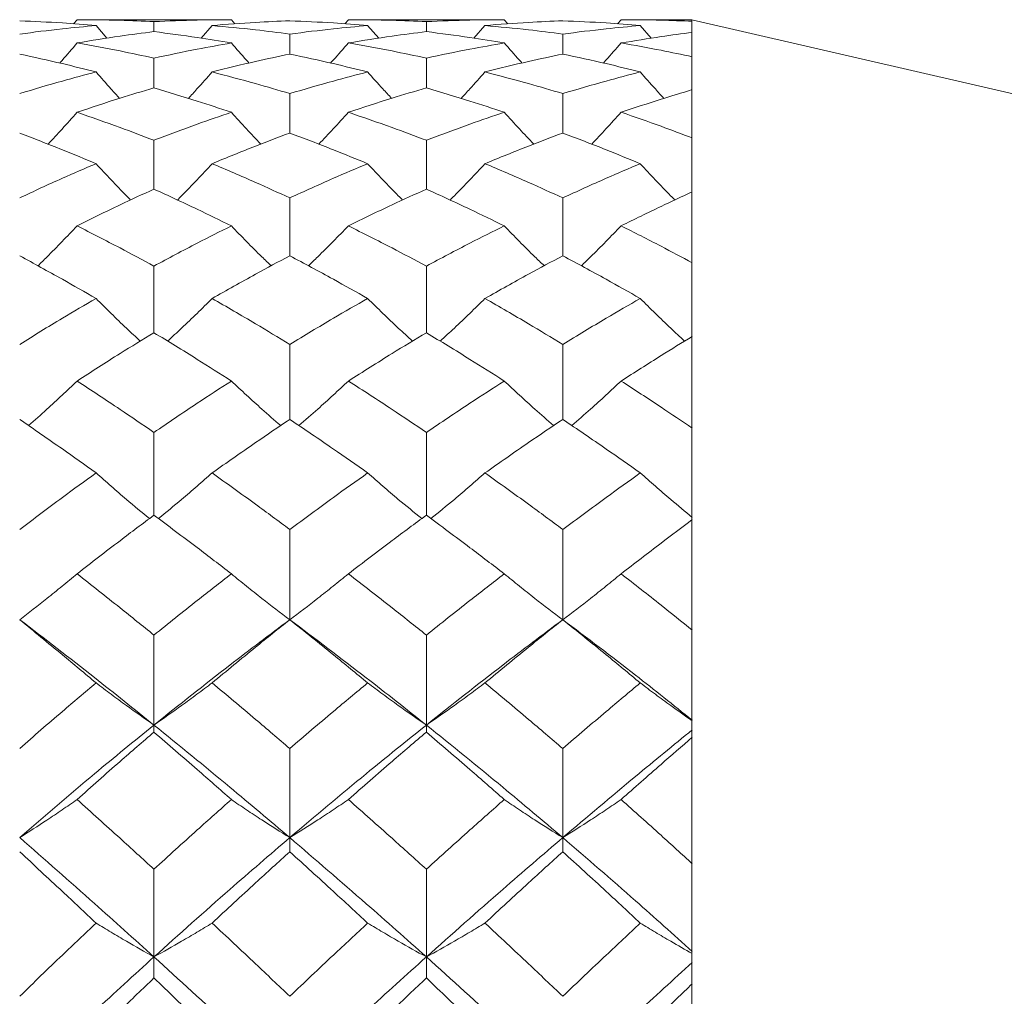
# Model space of a CAD drawing. Header units: inches. Extents: x 1.4 to 30, y 0.7 to 21.5.
# Tile 88 of 93: x 22.645 to 22.873, y 11.324 to 11.55. Entities that reach past the tile are written whole.
import ezdxf

# ---------------------------------------------------------------- set-up
doc = ezdxf.new("R2010")
doc.units = ezdxf.units.IN
doc.header["$MEASUREMENT"] = 0

msp = doc.modelspace()

# ---------------------------------------------------------------- linework, layer by layer
at = {"color": 7, "linetype": 'Continuous', "lineweight": 15}
for p, q in [((22.65832, 11.5497), (22.65751, 11.54875)), ((22.69398, 11.5497), (22.65832, 11.5497)), ((22.69398, 11.5497), (22.69481, 11.54873)), ((22.72104, 11.5497), (22.72021, 11.54875)), ((22.75707, 11.5497), (22.72104, 11.5497)), ((22.75707, 11.5497), (22.75791, 11.54873)), ((22.78408, 11.5497), (22.78326, 11.54875)), ((22.80041, 11.5497), (22.78408, 11.5497)), ((23.64505, 11.3547), (22.80041, 11.5497)), ((22.80041, 11.5497), (22.80041, 11.54933)), ((22.66271, 11.54835), (22.66523, 11.54541)), ((22.67609, 11.54695), (22.67609, 11.54926)), ((22.68954, 11.54835), (22.68701, 11.54543)), ((22.72549, 11.54835), (22.72806, 11.54541)), ((22.73906, 11.54695), (22.73906, 11.54926)), ((22.75261, 11.54835), (22.75007, 11.54543)), ((22.78851, 11.54835), (22.79104, 11.54542)), ((22.80041, 11.54711), (22.80041, 11.54933)), ((22.70749, 11.54176), (22.70749, 11.54638)), ((22.7706, 11.54176), (22.7706, 11.54638)), ((22.80041, 11.54712), (22.80041, 11.54677)), ((22.80041, 11.54677), (22.80041, 11.54112)), ((22.67609, 11.53393), (22.67609, 11.54081)), ((22.73906, 11.53393), (22.73906, 11.54081)), ((22.80041, 11.53431), (22.80041, 11.54112)), ((22.80041, 11.53434), (22.80041, 11.53351)), ((22.70749, 11.52349), (22.70749, 11.53261)), ((22.7706, 11.52349), (22.7706, 11.53261)), ((22.80041, 11.53351), (22.80041, 11.52235)), ((22.67609, 11.51052), (22.67609, 11.52181)), ((22.73906, 11.51052), (22.73906, 11.52181)), ((22.80041, 11.51112), (22.80041, 11.52235)), ((22.80041, 11.51117), (22.80041, 11.50987)), ((22.80041, 11.50987), (22.80041, 11.49349)), ((22.70749, 11.4951), (22.70749, 11.50849)), ((22.7706, 11.4951), (22.7706, 11.50849)), ((22.80041, 11.47811), (22.80041, 11.49349)), ((22.67609, 11.47731), (22.67609, 11.49273)), ((22.73906, 11.47731), (22.73906, 11.49273)), ((22.80041, 11.47817), (22.80041, 11.47645)), ((22.70749, 11.45727), (22.70749, 11.47461)), ((22.7706, 11.45727), (22.7706, 11.47461)), ((22.80041, 11.47645), (22.80041, 11.45523)), ((22.67609, 11.43511), (22.67609, 11.45427)), ((22.73906, 11.43511), (22.73906, 11.45427)), ((22.80041, 11.43609), (22.80041, 11.45523)), ((22.80041, 11.43616), (22.80041, 11.43405)), ((22.80041, 11.43405), (22.80041, 11.40853)), ((22.70749, 11.41095), (22.70749, 11.43181)), ((22.7706, 11.41095), (22.7706, 11.43181)), ((22.67609, 11.38659), (22.67609, 11.40739)), ((22.73906, 11.38659), (22.73906, 11.40739)), ((22.80041, 11.38609), (22.80041, 11.40853)), ((22.67609, 11.38659), (22.67609, 11.38496)), ((22.73906, 11.38659), (22.73906, 11.38496)), ((22.80041, 11.38618), (22.80041, 11.38373)), ((22.80041, 11.38373), (22.80041, 11.35453)), ((22.70749, 11.36054), (22.70749, 11.38114)), ((22.7706, 11.36054), (22.7706, 11.38114)), ((22.70749, 11.36054), (22.70749, 11.35728)), ((22.7706, 11.36054), (22.7706, 11.35728)), ((22.80041, 11.32935), (22.80041, 11.35453)), ((22.67609, 11.33296), (22.67609, 11.35324)), ((22.73906, 11.33296), (22.73906, 11.35324)), ((22.67609, 11.33296), (22.67609, 11.32809)), ((22.73906, 11.33296), (22.73906, 11.32809)), ((22.80041, 11.32944), (22.80041, 11.32672)), ((22.80041, 11.32672), (22.80041, 11.29456))]:
    msp.add_line(p, q, dxfattribs=at)
at = {"color": 7, "linetype": 'Continuous', "lineweight": 15, "flags": 128}
for points in [[(22.70749, 11.41095), (22.70749, 11.41095)], [(22.7706, 11.41095), (22.7706, 11.41095)]]:
    msp.add_lwpolyline(points, dxfattribs=at)
at = {"color": 7, "linetype": 'Continuous', "lineweight": 15}
for points, knots in [([(22.65832, 11.5497), (22.66163, 11.54968), (22.66754, 11.54964), (22.67347, 11.54938), (22.67609, 11.54926)], [0, 0, 0, 0, 0.5591145, 1, 1, 1, 1]), ([(22.67609, 11.54926), (22.67942, 11.5494), (22.68538, 11.54965), (22.69135, 11.54969), (22.69398, 11.5497)], [0, 0, 0, 0, 0.5593508, 1, 1, 1, 1]), ([(22.72104, 11.5497), (22.7244, 11.54968), (22.73041, 11.54964), (22.73641, 11.54938), (22.73906, 11.54926)], [0, 0, 0, 0, 0.559944, 1, 1, 1, 1]), ([(22.73906, 11.54926), (22.74242, 11.5494), (22.74843, 11.54965), (22.75443, 11.54969), (22.75707, 11.5497)], [0, 0, 0, 0, 0.560181, 1, 1, 1, 1]), ([(22.78408, 11.5497), (22.78716, 11.54968), (22.79265, 11.54965), (22.79813, 11.54942), (22.80053, 11.54933)], [0, 0, 0, 0, 0.560705, 1, 1, 1, 1]), ([(22.64505, 11.54945), (22.64833, 11.5493), (22.65421, 11.54904), (22.66011, 11.54856), (22.66271, 11.54835)], [0, 0, 0, 0, 0.558937, 1, 1, 1, 1]), ([(22.64505, 11.54638), (22.64833, 11.5468), (22.65421, 11.54757), (22.66011, 11.54811), (22.66271, 11.54835)], [0, 0, 0, 0, 0.558937, 1, 1, 1, 1]), ([(22.68954, 11.54835), (22.69288, 11.54862), (22.69886, 11.54909), (22.70485, 11.54934), (22.70749, 11.54945)], [0, 0, 0, 0, 0.559529, 1, 1, 1, 1]), ([(22.68954, 11.54835), (22.69288, 11.54804), (22.69886, 11.54749), (22.70485, 11.54672), (22.70749, 11.54638)], [0, 0, 0, 0, 0.559529, 1, 1, 1, 1]), ([(22.70749, 11.54945), (22.71085, 11.5493), (22.71685, 11.54904), (22.72285, 11.54856), (22.72549, 11.54835)], [0, 0, 0, 0, 0.559766, 1, 1, 1, 1]), ([(22.70749, 11.54638), (22.71085, 11.5468), (22.71685, 11.54757), (22.72285, 11.54811), (22.72549, 11.54835)], [0, 0, 0, 0, 0.559766, 1, 1, 1, 1]), ([(22.75261, 11.54835), (22.75597, 11.54862), (22.76197, 11.54909), (22.76796, 11.54934), (22.7706, 11.54945)], [0, 0, 0, 0, 0.56036, 1, 1, 1, 1]), ([(22.75261, 11.54835), (22.75597, 11.54804), (22.76197, 11.54749), (22.76796, 11.54672), (22.7706, 11.54638)], [0, 0, 0, 0, 0.56036, 1, 1, 1, 1]), ([(22.7706, 11.54945), (22.77395, 11.5493), (22.77992, 11.54904), (22.78589, 11.54856), (22.78851, 11.54835)], [0, 0, 0, 0, 0.560596, 1, 1, 1, 1]), ([(22.7706, 11.54638), (22.77395, 11.5468), (22.77992, 11.54757), (22.78589, 11.54811), (22.78851, 11.54835)], [0, 0, 0, 0, 0.560596, 1, 1, 1, 1]), ([(22.65832, 11.54431), (22.66163, 11.54486), (22.66754, 11.54585), (22.67347, 11.54661), (22.67609, 11.54695)], [0, 0, 0, 0, 0.559115, 1, 1, 1, 1]), ([(22.67609, 11.54695), (22.67942, 11.54651), (22.68538, 11.54574), (22.69135, 11.54475), (22.69398, 11.54431)], [0, 0, 0, 0, 0.559351, 1, 1, 1, 1]), ([(22.72104, 11.54431), (22.7244, 11.54486), (22.73041, 11.54585), (22.73641, 11.54661), (22.73906, 11.54695)], [0, 0, 0, 0, 0.559944, 1, 1, 1, 1]), ([(22.73906, 11.54695), (22.74242, 11.54651), (22.74843, 11.54574), (22.75443, 11.54475), (22.75707, 11.54431)], [0, 0, 0, 0, 0.5601813, 1, 1, 1, 1]), ([(22.78408, 11.54431), (22.78716, 11.54482), (22.79265, 11.54573), (22.79813, 11.54645), (22.80053, 11.54677)], [0, 0, 0, 0, 0.560705, 1, 1, 1, 1]), ([(22.65832, 11.54431), (22.65717, 11.54297), (22.65584, 11.54141), (22.65448, 11.53989), (22.6543, 11.53968)], [0, 0, 0, 0, 0.866011, 1, 1, 1, 1]), ([(22.65832, 11.54431), (22.66163, 11.54372), (22.66754, 11.54265), (22.67347, 11.54138), (22.67609, 11.54081)], [0, 0, 0, 0, 0.559115, 1, 1, 1, 1]), ([(22.67609, 11.54081), (22.67942, 11.54152), (22.68538, 11.5428), (22.69135, 11.54385), (22.69398, 11.54431)], [0, 0, 0, 0, 0.559351, 1, 1, 1, 1]), ([(22.69398, 11.54431), (22.69514, 11.54298), (22.69649, 11.54142), (22.69787, 11.53989), (22.69806, 11.53967)], [0, 0, 0, 0, 0.858984, 1, 1, 1, 1]), ([(22.72104, 11.54431), (22.71987, 11.54298), (22.71852, 11.54142), (22.71713, 11.5399), (22.71694, 11.53968)], [0, 0, 0, 0, 0.85908, 1, 1, 1, 1]), ([(22.72104, 11.54431), (22.7244, 11.54372), (22.73041, 11.54266), (22.73641, 11.54138), (22.73906, 11.54081)], [0, 0, 0, 0, 0.559944, 1, 1, 1, 1]), ([(22.73906, 11.54081), (22.74242, 11.54153), (22.74843, 11.5428), (22.75443, 11.54385), (22.75707, 11.54431)], [0, 0, 0, 0, 0.560181, 1, 1, 1, 1]), ([(22.75707, 11.54431), (22.75823, 11.54298), (22.75959, 11.54142), (22.76097, 11.53989), (22.76117, 11.53967)], [0, 0, 0, 0, 0.858066, 1, 1, 1, 1]), ([(22.78408, 11.54431), (22.78292, 11.54297), (22.78158, 11.54142), (22.7802, 11.53989), (22.78001, 11.53968)], [0, 0, 0, 0, 0.861338, 1, 1, 1, 1]), ([(22.78408, 11.54431), (22.78716, 11.54377), (22.79265, 11.54279), (22.79813, 11.54163), (22.80053, 11.54112)], [0, 0, 0, 0, 0.560705, 1, 1, 1, 1]), ([(22.64505, 11.54176), (22.64833, 11.54104), (22.65421, 11.53976), (22.66011, 11.53827), (22.66271, 11.53761)], [0, 0, 0, 0, 0.558937, 1, 1, 1, 1]), ([(22.68954, 11.53761), (22.69288, 11.53844), (22.69886, 11.53993), (22.70485, 11.5412), (22.70749, 11.54176)], [0, 0, 0, 0, 0.559529, 1, 1, 1, 1]), ([(22.70749, 11.54176), (22.71085, 11.54104), (22.71685, 11.53976), (22.72285, 11.53827), (22.72549, 11.53761)], [0, 0, 0, 0, 0.559766, 1, 1, 1, 1]), ([(22.75261, 11.53761), (22.75597, 11.53844), (22.76197, 11.53993), (22.76796, 11.5412), (22.7706, 11.54176)], [0, 0, 0, 0, 0.56036, 1, 1, 1, 1]), ([(22.7706, 11.54176), (22.77395, 11.54104), (22.77992, 11.53976), (22.78589, 11.53827), (22.78851, 11.53761)], [0, 0, 0, 0, 0.560596, 1, 1, 1, 1]), ([(22.64505, 11.53261), (22.64833, 11.5336), (22.65421, 11.53537), (22.66011, 11.53693), (22.66271, 11.53761)], [0, 0, 0, 0, 0.558937, 1, 1, 1, 1]), ([(22.66271, 11.53761), (22.66386, 11.53629), (22.66565, 11.53424), (22.66749, 11.53223), (22.66814, 11.53151)], [0, 0, 0, 0, 0.644484, 1, 1, 1, 1]), ([(22.68954, 11.53761), (22.68838, 11.5363), (22.68657, 11.53424), (22.68471, 11.53222), (22.68405, 11.5315)], [0, 0, 0, 0, 0.6407513, 1, 1, 1, 1]), ([(22.68954, 11.53761), (22.69288, 11.53674), (22.69886, 11.53517), (22.70485, 11.53339), (22.70749, 11.53261)], [0, 0, 0, 0, 0.559529, 1, 1, 1, 1]), ([(22.70749, 11.53261), (22.71085, 11.5336), (22.71685, 11.53537), (22.72285, 11.53693), (22.72549, 11.53761)], [0, 0, 0, 0, 0.559766, 1, 1, 1, 1]), ([(22.72549, 11.53761), (22.72666, 11.5363), (22.72848, 11.53425), (22.73034, 11.53224), (22.73101, 11.53151)], [0, 0, 0, 0, 0.6403712, 1, 1, 1, 1]), ([(22.75261, 11.53761), (22.75145, 11.5363), (22.74963, 11.53424), (22.74776, 11.53222), (22.74709, 11.5315)], [0, 0, 0, 0, 0.63888, 1, 1, 1, 1]), ([(22.75261, 11.53761), (22.75597, 11.53673), (22.76197, 11.53517), (22.76796, 11.53339), (22.7706, 11.53261)], [0, 0, 0, 0, 0.56036, 1, 1, 1, 1]), ([(22.7706, 11.53261), (22.77395, 11.5336), (22.77992, 11.53537), (22.78589, 11.53693), (22.78851, 11.53761)], [0, 0, 0, 0, 0.5605962, 1, 1, 1, 1]), ([(22.78851, 11.53761), (22.78966, 11.53629), (22.79147, 11.53424), (22.79331, 11.53223), (22.79397, 11.53151)], [0, 0, 0, 0, 0.642813, 1, 1, 1, 1]), ([(22.65832, 11.52829), (22.66163, 11.5294), (22.66754, 11.53138), (22.67347, 11.53315), (22.67609, 11.53393)], [0, 0, 0, 0, 0.559115, 1, 1, 1, 1]), ([(22.67609, 11.53393), (22.67942, 11.53293), (22.68538, 11.53115), (22.69135, 11.52916), (22.69398, 11.52829)], [0, 0, 0, 0, 0.559351, 1, 1, 1, 1]), ([(22.72104, 11.52829), (22.7244, 11.5294), (22.73041, 11.53138), (22.73641, 11.53315), (22.73906, 11.53393)], [0, 0, 0, 0, 0.5599442, 1, 1, 1, 1]), ([(22.73906, 11.53393), (22.74242, 11.53293), (22.74843, 11.53115), (22.75443, 11.52916), (22.75707, 11.52829)], [0, 0, 0, 0, 0.560181, 1, 1, 1, 1]), ([(22.78408, 11.52829), (22.78716, 11.52931), (22.79265, 11.53114), (22.79813, 11.53279), (22.80053, 11.53352)], [0, 0, 0, 0, 0.560705, 1, 1, 1, 1]), ([(22.65832, 11.52829), (22.65717, 11.52699), (22.65496, 11.52452), (22.6527, 11.52208), (22.65162, 11.52092)], [0, 0, 0, 0, 0.521989, 1, 1, 1, 1]), ([(22.65832, 11.52829), (22.66163, 11.52713), (22.66754, 11.52507), (22.67347, 11.52281), (22.67609, 11.52181)], [0, 0, 0, 0, 0.559115, 1, 1, 1, 1]), ([(22.67609, 11.52181), (22.67942, 11.52308), (22.68538, 11.52534), (22.69135, 11.52738), (22.69398, 11.52829)], [0, 0, 0, 0, 0.559351, 1, 1, 1, 1]), ([(22.69398, 11.52829), (22.69514, 11.527), (22.69738, 11.52453), (22.69967, 11.5221), (22.70077, 11.52093)], [0, 0, 0, 0, 0.519287, 1, 1, 1, 1]), ([(22.72104, 11.52829), (22.71987, 11.527), (22.71762, 11.52453), (22.71531, 11.52209), (22.7142, 11.52091)], [0, 0, 0, 0, 0.517612, 1, 1, 1, 1]), ([(22.72104, 11.52829), (22.7244, 11.52713), (22.73041, 11.52508), (22.73641, 11.52281), (22.73906, 11.52181)], [0, 0, 0, 0, 0.559944, 1, 1, 1, 1]), ([(22.73906, 11.52181), (22.74242, 11.52308), (22.74843, 11.52533), (22.75443, 11.52739), (22.75707, 11.52829)], [0, 0, 0, 0, 0.560181, 1, 1, 1, 1]), ([(22.75707, 11.52829), (22.75823, 11.527), (22.76048, 11.52453), (22.76278, 11.5221), (22.76388, 11.52093)], [0, 0, 0, 0, 0.518826, 1, 1, 1, 1]), ([(22.78408, 11.52829), (22.78292, 11.527), (22.78068, 11.52452), (22.77839, 11.52208), (22.77729, 11.52091)], [0, 0, 0, 0, 0.518811, 1, 1, 1, 1]), ([(22.78408, 11.52829), (22.78716, 11.52723), (22.79265, 11.52533), (22.79813, 11.52326), (22.80053, 11.52234)], [0, 0, 0, 0, 0.560705, 1, 1, 1, 1]), ([(22.64505, 11.52349), (22.64833, 11.52222), (22.65421, 11.51995), (22.66011, 11.51749), (22.66271, 11.5164)], [0, 0, 0, 0, 0.5589371, 1, 1, 1, 1]), ([(22.68954, 11.5164), (22.69288, 11.51778), (22.69886, 11.52024), (22.70485, 11.5225), (22.70749, 11.52349)], [0, 0, 0, 0, 0.559529, 1, 1, 1, 1]), ([(22.70749, 11.52349), (22.71085, 11.52222), (22.71685, 11.51996), (22.72285, 11.51748), (22.72549, 11.5164)], [0, 0, 0, 0, 0.559766, 1, 1, 1, 1]), ([(22.75261, 11.5164), (22.75597, 11.51778), (22.76197, 11.52024), (22.76796, 11.5225), (22.7706, 11.52349)], [0, 0, 0, 0, 0.5603595, 1, 1, 1, 1]), ([(22.7706, 11.52349), (22.77395, 11.52222), (22.77992, 11.51996), (22.78589, 11.51748), (22.78851, 11.5164)], [0, 0, 0, 0, 0.560596, 1, 1, 1, 1]), ([(22.64505, 11.50849), (22.64833, 11.51002), (22.65421, 11.51276), (22.66011, 11.51528), (22.66271, 11.5164)], [0, 0, 0, 0, 0.558937, 1, 1, 1, 1]), ([(22.66271, 11.5164), (22.66387, 11.51514), (22.66618, 11.51264), (22.66883, 11.50984), (22.67035, 11.50831), (22.67066, 11.508)], [0, 0, 0, 0, 0.442735, 0.88547, 1, 1, 1, 1]), ([(22.68954, 11.5164), (22.68838, 11.51515), (22.68605, 11.51265), (22.68338, 11.50985), (22.68184, 11.50831), (22.68152, 11.50799)], [0, 0, 0, 0, 0.440996, 0.881992, 1, 1, 1, 1]), ([(22.68954, 11.5164), (22.69288, 11.51498), (22.69886, 11.51243), (22.70485, 11.5097), (22.70749, 11.50849)], [0, 0, 0, 0, 0.559529, 1, 1, 1, 1]), ([(22.70749, 11.50849), (22.71085, 11.51002), (22.71685, 11.51275), (22.72285, 11.51528), (22.72549, 11.5164)], [0, 0, 0, 0, 0.559766, 1, 1, 1, 1]), ([(22.72549, 11.5164), (22.72666, 11.51515), (22.729, 11.51266), (22.73169, 11.50986), (22.73324, 11.50833), (22.73357, 11.508)], [0, 0, 0, 0, 0.44001, 0.88002, 1, 1, 1, 1]), ([(22.75261, 11.5164), (22.75145, 11.51515), (22.74911, 11.51266), (22.74642, 11.50986), (22.74487, 11.50832), (22.74454, 11.50799)], [0, 0, 0, 0, 0.43957, 0.879139, 1, 1, 1, 1]), ([(22.75261, 11.5164), (22.75597, 11.51498), (22.76197, 11.51244), (22.76796, 11.5097), (22.7706, 11.50849)], [0, 0, 0, 0, 0.56036, 1, 1, 1, 1]), ([(22.7706, 11.50849), (22.77395, 11.51002), (22.77992, 11.51275), (22.78589, 11.51528), (22.78851, 11.5164)], [0, 0, 0, 0, 0.560596, 1, 1, 1, 1]), ([(22.78851, 11.5164), (22.78967, 11.51515), (22.79199, 11.51265), (22.79465, 11.50985), (22.79617, 11.50832), (22.79649, 11.508)], [0, 0, 0, 0, 0.442126, 0.884252, 1, 1, 1, 1]), ([(22.65832, 11.50202), (22.66163, 11.50366), (22.66754, 11.50659), (22.67347, 11.50932), (22.67609, 11.51052)], [0, 0, 0, 0, 0.559115, 1, 1, 1, 1]), ([(22.67609, 11.51052), (22.67942, 11.50899), (22.68538, 11.50624), (22.69135, 11.50331), (22.69398, 11.50202)], [0, 0, 0, 0, 0.559351, 1, 1, 1, 1]), ([(22.72104, 11.50202), (22.7244, 11.50366), (22.73041, 11.50659), (22.73641, 11.50932), (22.73906, 11.51052)], [0, 0, 0, 0, 0.559944, 1, 1, 1, 1]), ([(22.73906, 11.51052), (22.74242, 11.50899), (22.74843, 11.50625), (22.75443, 11.50331), (22.75707, 11.50202)], [0, 0, 0, 0, 0.560181, 1, 1, 1, 1]), ([(22.78408, 11.50202), (22.78716, 11.50353), (22.79265, 11.50623), (22.79813, 11.50877), (22.80053, 11.50989)], [0, 0, 0, 0, 0.560705, 1, 1, 1, 1]), ([(22.65832, 11.50202), (22.65717, 11.50081), (22.65485, 11.49839), (22.65184, 11.4953), (22.64995, 11.49345), (22.64926, 11.49278)], [0, 0, 0, 0, 0.3885113, 0.7770228, 1, 1, 1, 1]), ([(22.65832, 11.50202), (22.66163, 11.50033), (22.66754, 11.49733), (22.67347, 11.49413), (22.67609, 11.49273)], [0, 0, 0, 0, 0.559115, 1, 1, 1, 1]), ([(22.67609, 11.49273), (22.67942, 11.49451), (22.68538, 11.4977), (22.69135, 11.5007), (22.69398, 11.50202)], [0, 0, 0, 0, 0.559351, 1, 1, 1, 1]), ([(22.69398, 11.50202), (22.69514, 11.50081), (22.69747, 11.49841), (22.70053, 11.49532), (22.70247, 11.49347), (22.70319, 11.49279)], [0, 0, 0, 0, 0.385863, 0.771726, 1, 1, 1, 1]), ([(22.72104, 11.50202), (22.71987, 11.50081), (22.71753, 11.49841), (22.71446, 11.49533), (22.71251, 11.49347), (22.71179, 11.49278)], [0, 0, 0, 0, 0.385109, 0.770218, 1, 1, 1, 1]), ([(22.72104, 11.50202), (22.7244, 11.50033), (22.73041, 11.49733), (22.73641, 11.49413), (22.73906, 11.49273)], [0, 0, 0, 0, 0.559944, 1, 1, 1, 1]), ([(22.73906, 11.49273), (22.74242, 11.49451), (22.74843, 11.4977), (22.75443, 11.5007), (22.75707, 11.50202)], [0, 0, 0, 0, 0.560181, 1, 1, 1, 1]), ([(22.75707, 11.50202), (22.75824, 11.50081), (22.76057, 11.49841), (22.76364, 11.49533), (22.76558, 11.49348), (22.7663, 11.49279)], [0, 0, 0, 0, 0.385622, 0.771244, 1, 1, 1, 1]), ([(22.78408, 11.50202), (22.78292, 11.50081), (22.78059, 11.4984), (22.77753, 11.49532), (22.7756, 11.49347), (22.77488, 11.49278)], [0, 0, 0, 0, 0.385925, 0.771851, 1, 1, 1, 1]), ([(22.78408, 11.50202), (22.78716, 11.50046), (22.79265, 11.4977), (22.79813, 11.49476), (22.80053, 11.49347)], [0, 0, 0, 0, 0.560705, 1, 1, 1, 1]), ([(22.64505, 11.4951), (22.64833, 11.49331), (22.65421, 11.4901), (22.66011, 11.48672), (22.66271, 11.48523)], [0, 0, 0, 0, 0.558937, 1, 1, 1, 1]), ([(22.68954, 11.48523), (22.69288, 11.48712), (22.69886, 11.4905), (22.70485, 11.49369), (22.70749, 11.4951)], [0, 0, 0, 0, 0.559529, 1, 1, 1, 1]), ([(22.70749, 11.4951), (22.71085, 11.49331), (22.71685, 11.49011), (22.72285, 11.48672), (22.72549, 11.48523)], [0, 0, 0, 0, 0.559766, 1, 1, 1, 1]), ([(22.75261, 11.48523), (22.75597, 11.48712), (22.76197, 11.4905), (22.76796, 11.49369), (22.7706, 11.4951)], [0, 0, 0, 0, 0.56036, 1, 1, 1, 1]), ([(22.7706, 11.4951), (22.77395, 11.49331), (22.77992, 11.49011), (22.78589, 11.48672), (22.78851, 11.48523)], [0, 0, 0, 0, 0.560596, 1, 1, 1, 1]), ([(22.64505, 11.47461), (22.64833, 11.47664), (22.65421, 11.48028), (22.66011, 11.48371), (22.66271, 11.48523)], [0, 0, 0, 0, 0.558937, 1, 1, 1, 1]), ([(22.66271, 11.48523), (22.66386, 11.48407), (22.66618, 11.48176), (22.66958, 11.47846), (22.67186, 11.47636), (22.67294, 11.47537)], [0, 0, 0, 0, 0.346433, 0.692866, 1, 1, 1, 1]), ([(22.68954, 11.48523), (22.68838, 11.48408), (22.68605, 11.48177), (22.68263, 11.47848), (22.68033, 11.47636), (22.67925, 11.47537)], [0, 0, 0, 0, 0.345433, 0.690867, 1, 1, 1, 1]), ([(22.68954, 11.48523), (22.69288, 11.4833), (22.69886, 11.47985), (22.70485, 11.47621), (22.70749, 11.47461)], [0, 0, 0, 0, 0.559529, 1, 1, 1, 1]), ([(22.70749, 11.47461), (22.71085, 11.47665), (22.71685, 11.48027), (22.72285, 11.48372), (22.72549, 11.48523)], [0, 0, 0, 0, 0.559766, 1, 1, 1, 1]), ([(22.72549, 11.48523), (22.72666, 11.48408), (22.729, 11.48178), (22.73244, 11.47849), (22.73476, 11.47637), (22.73587, 11.47537)], [0, 0, 0, 0, 0.3443515, 0.6887032, 1, 1, 1, 1]), ([(22.75261, 11.48523), (22.75145, 11.48408), (22.74911, 11.48178), (22.74567, 11.47848), (22.74335, 11.47637), (22.74224, 11.47536)], [0, 0, 0, 0, 0.34425, 0.688499, 1, 1, 1, 1]), ([(22.75261, 11.48523), (22.75597, 11.4833), (22.76197, 11.47985), (22.76796, 11.47621), (22.7706, 11.47461)], [0, 0, 0, 0, 0.56036, 1, 1, 1, 1]), ([(22.7706, 11.47461), (22.77395, 11.47665), (22.77992, 11.48027), (22.78589, 11.48372), (22.78851, 11.48523)], [0, 0, 0, 0, 0.560596, 1, 1, 1, 1]), ([(22.78851, 11.48523), (22.78967, 11.48408), (22.79199, 11.48177), (22.7954, 11.47848), (22.79768, 11.47636), (22.79875, 11.47537)], [0, 0, 0, 0, 0.3462, 0.6924, 1, 1, 1, 1]), ([(22.65832, 11.46614), (22.66163, 11.46828), (22.66754, 11.47209), (22.67347, 11.47571), (22.67609, 11.47731)], [0, 0, 0, 0, 0.559115, 1, 1, 1, 1]), ([(22.67609, 11.47731), (22.67942, 11.47528), (22.68538, 11.47164), (22.69135, 11.46782), (22.69398, 11.46614)], [0, 0, 0, 0, 0.559351, 1, 1, 1, 1]), ([(22.72104, 11.46614), (22.7244, 11.46828), (22.73041, 11.47209), (22.73641, 11.47571), (22.73906, 11.47731)], [0, 0, 0, 0, 0.559944, 1, 1, 1, 1]), ([(22.73906, 11.47731), (22.74242, 11.47527), (22.74843, 11.47164), (22.75443, 11.46782), (22.75707, 11.46614)], [0, 0, 0, 0, 0.5601813, 1, 1, 1, 1]), ([(22.78408, 11.46614), (22.78716, 11.46811), (22.79265, 11.47163), (22.79813, 11.47499), (22.80053, 11.47647)], [0, 0, 0, 0, 0.560705, 1, 1, 1, 1]), ([(22.65832, 11.46614), (22.65717, 11.46505), (22.65486, 11.46285), (22.65113, 11.4594), (22.64852, 11.45709), (22.64711, 11.45584)], [0, 0, 0, 0, 0.31526, 0.63052, 1, 1, 1, 1]), ([(22.65832, 11.46614), (22.66163, 11.46398), (22.66754, 11.4601), (22.67347, 11.45605), (22.67609, 11.45427)], [0, 0, 0, 0, 0.559115, 1, 1, 1, 1]), ([(22.67609, 11.45427), (22.67942, 11.45653), (22.68538, 11.46058), (22.69135, 11.46444), (22.69398, 11.46614)], [0, 0, 0, 0, 0.559351, 1, 1, 1, 1]), ([(22.69398, 11.46614), (22.69514, 11.46505), (22.69747, 11.46287), (22.70126, 11.45942), (22.70393, 11.45711), (22.70539, 11.45585)], [0, 0, 0, 0, 0.312863, 0.625727, 1, 1, 1, 1]), ([(22.72104, 11.46614), (22.71987, 11.46505), (22.71753, 11.46287), (22.71374, 11.45943), (22.71105, 11.45711), (22.70959, 11.45584)], [0, 0, 0, 0, 0.312444, 0.624888, 1, 1, 1, 1]), ([(22.72104, 11.46614), (22.7244, 11.46398), (22.73041, 11.4601), (22.73641, 11.45605), (22.73906, 11.45427)], [0, 0, 0, 0, 0.559944, 1, 1, 1, 1]), ([(22.73906, 11.45427), (22.74242, 11.45653), (22.74843, 11.46057), (22.75443, 11.46444), (22.75707, 11.46614)], [0, 0, 0, 0, 0.560181, 1, 1, 1, 1]), ([(22.75707, 11.46614), (22.75824, 11.46505), (22.76057, 11.46287), (22.76436, 11.45943), (22.76704, 11.45711), (22.76849, 11.45585)], [0, 0, 0, 0, 0.312713, 0.625427, 1, 1, 1, 1]), ([(22.78408, 11.46614), (22.78292, 11.46505), (22.78059, 11.46286), (22.77681, 11.45942), (22.77414, 11.4571), (22.77269, 11.45584)], [0, 0, 0, 0, 0.313076, 0.626152, 1, 1, 1, 1]), ([(22.78408, 11.46614), (22.78716, 11.46414), (22.79265, 11.46058), (22.79813, 11.45685), (22.80053, 11.45522)], [0, 0, 0, 0, 0.560705, 1, 1, 1, 1]), ([(22.64505, 11.45727), (22.64833, 11.45501), (22.65421, 11.45095), (22.66011, 11.44674), (22.66271, 11.44488)], [0, 0, 0, 0, 0.558937, 1, 1, 1, 1]), ([(22.68954, 11.44488), (22.69288, 11.44724), (22.69886, 11.45145), (22.70485, 11.45549), (22.70749, 11.45727)], [0, 0, 0, 0, 0.559529, 1, 1, 1, 1]), ([(22.70749, 11.45727), (22.71085, 11.45501), (22.71685, 11.45095), (22.72285, 11.44673), (22.72549, 11.44488)], [0, 0, 0, 0, 0.559766, 1, 1, 1, 1]), ([(22.75261, 11.44488), (22.75597, 11.44724), (22.76197, 11.45145), (22.76796, 11.45549), (22.7706, 11.45727)], [0, 0, 0, 0, 0.56036, 1, 1, 1, 1]), ([(22.7706, 11.45727), (22.77395, 11.455), (22.77992, 11.45096), (22.78589, 11.44673), (22.78851, 11.44488)], [0, 0, 0, 0, 0.560596, 1, 1, 1, 1]), ([(22.64505, 11.43181), (22.64833, 11.4343), (22.65421, 11.43874), (22.66011, 11.443), (22.66271, 11.44488)], [0, 0, 0, 0, 0.558937, 1, 1, 1, 1]), ([(22.66271, 11.44488), (22.66386, 11.44385), (22.66618, 11.44178), (22.67027, 11.43825), (22.67327, 11.43579), (22.67505, 11.43433)], [0, 0, 0, 0, 0.288046, 0.576093, 1, 1, 1, 1]), ([(22.68954, 11.44488), (22.68838, 11.44385), (22.68605, 11.44179), (22.68193, 11.43826), (22.67892, 11.4358), (22.67713, 11.43433)], [0, 0, 0, 0, 0.287369, 0.574737, 1, 1, 1, 1]), ([(22.68954, 11.44488), (22.69288, 11.44248), (22.69886, 11.4382), (22.70485, 11.43377), (22.70749, 11.43181)], [0, 0, 0, 0, 0.5595289, 1, 1, 1, 1]), ([(22.70749, 11.43181), (22.71085, 11.4343), (22.71685, 11.43873), (22.72285, 11.443), (22.72549, 11.44488)], [0, 0, 0, 0, 0.559766, 1, 1, 1, 1]), ([(22.72549, 11.44488), (22.72666, 11.44385), (22.729, 11.4418), (22.73315, 11.43827), (22.73619, 11.43581), (22.73801, 11.43433)], [0, 0, 0, 0, 0.286338, 0.572676, 1, 1, 1, 1]), ([(22.75261, 11.44488), (22.75145, 11.44385), (22.74911, 11.4418), (22.74497, 11.43827), (22.74192, 11.4358), (22.7401, 11.43433)], [0, 0, 0, 0, 0.286355, 0.5727101, 1, 1, 1, 1]), ([(22.75261, 11.44488), (22.75597, 11.44248), (22.76197, 11.43821), (22.76796, 11.43377), (22.7706, 11.43181)], [0, 0, 0, 0, 0.56036, 1, 1, 1, 1]), ([(22.7706, 11.43181), (22.77395, 11.4343), (22.77992, 11.43873), (22.78589, 11.443), (22.78851, 11.44488)], [0, 0, 0, 0, 0.560596, 1, 1, 1, 1]), ([(22.78851, 11.44488), (22.78967, 11.44385), (22.79199, 11.44179), (22.79599, 11.43835), (22.79888, 11.43597), (22.80055, 11.43458)], [0, 0, 0, 0, 0.295125, 0.59025, 1, 1, 1, 1]), ([(22.65832, 11.42156), (22.66163, 11.42413), (22.66754, 11.42873), (22.67347, 11.43316), (22.67609, 11.43511)], [0, 0, 0, 0, 0.559115, 1, 1, 1, 1]), ([(22.67609, 11.43511), (22.67942, 11.43262), (22.68538, 11.42818), (22.69135, 11.42358), (22.69398, 11.42156)], [0, 0, 0, 0, 0.559351, 1, 1, 1, 1]), ([(22.72104, 11.42156), (22.7244, 11.42413), (22.73041, 11.42872), (22.73641, 11.43316), (22.73906, 11.43511)], [0, 0, 0, 0, 0.559944, 1, 1, 1, 1]), ([(22.73906, 11.43511), (22.74242, 11.43262), (22.74843, 11.42818), (22.75443, 11.42358), (22.75707, 11.42156)], [0, 0, 0, 0, 0.560181, 1, 1, 1, 1]), ([(22.78408, 11.42156), (22.78716, 11.42393), (22.79265, 11.42817), (22.79813, 11.43228), (22.80053, 11.43408)], [0, 0, 0, 0, 0.560705, 1, 1, 1, 1]), ([(22.65832, 11.42156), (22.65717, 11.4206), (22.65486, 11.41868), (22.65046, 11.41513), (22.64715, 11.41257), (22.64505, 11.41095)], [0, 0, 0, 0, 0.267081, 0.534161, 1, 1, 1, 1]), ([(22.65832, 11.42156), (22.66163, 11.41896), (22.66754, 11.4143), (22.67347, 11.4095), (22.67609, 11.40739)], [0, 0, 0, 0, 0.559115, 1, 1, 1, 1]), ([(22.67609, 11.40739), (22.67942, 11.41007), (22.68538, 11.41487), (22.69135, 11.41951), (22.69398, 11.42156)], [0, 0, 0, 0, 0.559351, 1, 1, 1, 1]), ([(22.69398, 11.42156), (22.69514, 11.4206), (22.69747, 11.41869), (22.70195, 11.41514), (22.70533, 11.41259), (22.70749, 11.41095)], [0, 0, 0, 0, 0.264936, 0.529872, 1, 1, 1, 1]), ([(22.72104, 11.42156), (22.71987, 11.42061), (22.71753, 11.4187), (22.71305, 11.41515), (22.70966, 11.41259), (22.70749, 11.41095)], [0, 0, 0, 0, 0.264668, 0.529335, 1, 1, 1, 1]), ([(22.72104, 11.42156), (22.7244, 11.41895), (22.73041, 11.4143), (22.73641, 11.4095), (22.73906, 11.40739)], [0, 0, 0, 0, 0.559944, 1, 1, 1, 1]), ([(22.73906, 11.40739), (22.74242, 11.41008), (22.74843, 11.41487), (22.75443, 11.41952), (22.75707, 11.42156)], [0, 0, 0, 0, 0.560181, 1, 1, 1, 1]), ([(22.75707, 11.42156), (22.75824, 11.42061), (22.76057, 11.4187), (22.76505, 11.41514), (22.76843, 11.41259), (22.7706, 11.41095)], [0, 0, 0, 0, 0.264833, 0.529665, 1, 1, 1, 1]), ([(22.78408, 11.42156), (22.78292, 11.4206), (22.78059, 11.41869), (22.77613, 11.41514), (22.77275, 11.41258), (22.7706, 11.41095)], [0, 0, 0, 0, 0.265191, 0.530381, 1, 1, 1, 1]), ([(22.78408, 11.42156), (22.78716, 11.41916), (22.79265, 11.41487), (22.79813, 11.41045), (22.80053, 11.40851)], [0, 0, 0, 0, 0.560705, 1, 1, 1, 1]), ([(22.64505, 11.41095), (22.64833, 11.40826), (22.65421, 11.40345), (22.66011, 11.39851), (22.66271, 11.39633)], [0, 0, 0, 0, 0.558937, 1, 1, 1, 1]), ([(22.64505, 11.41095), (22.65081, 11.40653), (22.66113, 11.3986), (22.67151, 11.39027), (22.67609, 11.38659)], [0, 0, 0, 0, 0.558266, 1, 1, 1, 1]), ([(22.67609, 11.38659), (22.68193, 11.39126), (22.69238, 11.3996), (22.70287, 11.40748), (22.70749, 11.41095)], [0, 0, 0, 0, 0.559005, 1, 1, 1, 1]), ([(22.68954, 11.39633), (22.69288, 11.3991), (22.69886, 11.40405), (22.70485, 11.40884), (22.70749, 11.41095)], [0, 0, 0, 0, 0.559529, 1, 1, 1, 1]), ([(22.70749, 11.41095), (22.71085, 11.40826), (22.71685, 11.40346), (22.72285, 11.39851), (22.72549, 11.39633)], [0, 0, 0, 0, 0.559766, 1, 1, 1, 1]), ([(22.70749, 11.41095), (22.71338, 11.40652), (22.7239, 11.39861), (22.73442, 11.39027), (22.73906, 11.38659)], [0, 0, 0, 0, 0.5597461, 1, 1, 1, 1]), ([(22.73906, 11.38659), (22.74495, 11.39126), (22.75548, 11.39959), (22.76598, 11.40748), (22.7706, 11.41095)], [0, 0, 0, 0, 0.560487, 1, 1, 1, 1]), ([(22.75261, 11.39633), (22.75597, 11.3991), (22.76197, 11.40404), (22.76796, 11.40884), (22.7706, 11.41095)], [0, 0, 0, 0, 0.56036, 1, 1, 1, 1]), ([(22.7706, 11.41095), (22.77395, 11.40826), (22.77992, 11.40346), (22.78589, 11.39851), (22.78851, 11.39633)], [0, 0, 0, 0, 0.560596, 1, 1, 1, 1]), ([(22.7706, 11.41095), (22.77621, 11.40672), (22.78621, 11.39918), (22.79617, 11.3912), (22.80054, 11.3877)], [0, 0, 0, 0, 0.561157, 1, 1, 1, 1]), ([(22.64505, 11.38114), (22.64833, 11.38402), (22.65421, 11.38915), (22.66011, 11.39414), (22.66271, 11.39633)], [0, 0, 0, 0, 0.558937, 1, 1, 1, 1]), ([(22.66271, 11.39633), (22.66386, 11.39545), (22.66618, 11.39369), (22.67061, 11.39043), (22.67396, 11.38808), (22.67609, 11.38659)], [0, 0, 0, 0, 0.266089, 0.532178, 1, 1, 1, 1]), ([(22.68954, 11.39633), (22.68838, 11.39546), (22.68605, 11.3937), (22.68159, 11.39044), (22.67823, 11.38809), (22.67609, 11.38659)], [0, 0, 0, 0, 0.265507, 0.531014, 1, 1, 1, 1]), ([(22.68954, 11.39633), (22.69288, 11.39354), (22.69886, 11.38854), (22.70485, 11.3834), (22.70749, 11.38114)], [0, 0, 0, 0, 0.559529, 1, 1, 1, 1]), ([(22.70749, 11.38114), (22.71085, 11.38402), (22.71685, 11.38915), (22.72285, 11.39414), (22.72549, 11.39633)], [0, 0, 0, 0, 0.559766, 1, 1, 1, 1]), ([(22.72549, 11.39633), (22.72666, 11.39546), (22.729, 11.39371), (22.73349, 11.39044), (22.73688, 11.3881), (22.73906, 11.38659)], [0, 0, 0, 0, 0.264517, 0.529035, 1, 1, 1, 1]), ([(22.75261, 11.39633), (22.75145, 11.39546), (22.74911, 11.39371), (22.74462, 11.39044), (22.74123, 11.38809), (22.73906, 11.38659)], [0, 0, 0, 0, 0.264562, 0.529124, 1, 1, 1, 1]), ([(22.75261, 11.39633), (22.75597, 11.39354), (22.76197, 11.38854), (22.76796, 11.3834), (22.7706, 11.38114)], [0, 0, 0, 0, 0.56036, 1, 1, 1, 1]), ([(22.7706, 11.38114), (22.77395, 11.38402), (22.77992, 11.38914), (22.78589, 11.39414), (22.78851, 11.39633)], [0, 0, 0, 0, 0.5605962, 1, 1, 1, 1]), ([(22.78851, 11.39633), (22.78967, 11.39545), (22.79199, 11.3937), (22.79599, 11.39076), (22.79888, 11.38872), (22.80055, 11.38754)], [0, 0, 0, 0, 0.295125, 0.59025, 1, 1, 1, 1]), ([(22.64505, 11.36054), (22.65081, 11.36551), (22.66113, 11.37441), (22.67151, 11.38286), (22.67609, 11.38659)], [0, 0, 0, 0, 0.558266, 1, 1, 1, 1]), ([(22.67609, 11.38659), (22.68193, 11.38184), (22.69238, 11.37334), (22.70287, 11.36446), (22.70749, 11.36054)], [0, 0, 0, 0, 0.559005, 1, 1, 1, 1]), ([(22.70749, 11.36054), (22.71338, 11.36551), (22.7239, 11.37439), (22.73442, 11.38286), (22.73906, 11.38659)], [0, 0, 0, 0, 0.559746, 1, 1, 1, 1]), ([(22.73906, 11.38659), (22.74495, 11.38184), (22.75548, 11.37335), (22.76598, 11.36445), (22.7706, 11.36054)], [0, 0, 0, 0, 0.560487, 1, 1, 1, 1]), ([(22.65832, 11.36936), (22.66163, 11.3723), (22.66754, 11.37757), (22.67347, 11.3827), (22.67609, 11.38496)], [0, 0, 0, 0, 0.559115, 1, 1, 1, 1]), ([(22.67609, 11.38496), (22.67942, 11.38208), (22.68538, 11.37694), (22.69135, 11.37168), (22.69398, 11.36936)], [0, 0, 0, 0, 0.559351, 1, 1, 1, 1]), ([(22.72104, 11.36936), (22.7244, 11.3723), (22.73041, 11.37757), (22.73641, 11.3827), (22.73906, 11.38496)], [0, 0, 0, 0, 0.559944, 1, 1, 1, 1]), ([(22.73906, 11.38496), (22.74242, 11.38208), (22.74843, 11.37694), (22.75443, 11.37167), (22.75707, 11.36936)], [0, 0, 0, 0, 0.560181, 1, 1, 1, 1]), ([(22.7706, 11.36054), (22.77621, 11.3653), (22.78621, 11.37377), (22.79617, 11.38191), (22.80054, 11.38548)], [0, 0, 0, 0, 0.561157, 1, 1, 1, 1]), ([(22.78408, 11.36936), (22.78716, 11.37208), (22.79265, 11.37693), (22.79813, 11.38168), (22.80053, 11.38376)], [0, 0, 0, 0, 0.560705, 1, 1, 1, 1]), ([(22.65832, 11.36936), (22.65717, 11.36856), (22.65486, 11.36696), (22.65046, 11.36401), (22.64715, 11.36189), (22.64505, 11.36054)], [0, 0, 0, 0, 0.267081, 0.534161, 1, 1, 1, 1]), ([(22.65832, 11.36936), (22.66163, 11.36638), (22.66754, 11.36106), (22.67347, 11.35563), (22.67609, 11.35324)], [0, 0, 0, 0, 0.559115, 1, 1, 1, 1]), ([(22.67609, 11.35324), (22.67942, 11.35628), (22.68538, 11.36172), (22.69135, 11.36702), (22.69398, 11.36936)], [0, 0, 0, 0, 0.559351, 1, 1, 1, 1]), ([(22.69398, 11.36936), (22.69514, 11.36856), (22.69747, 11.36697), (22.70195, 11.36402), (22.70533, 11.3619), (22.70749, 11.36054)], [0, 0, 0, 0, 0.264936, 0.529872, 1, 1, 1, 1]), ([(22.72104, 11.36936), (22.71987, 11.36856), (22.71753, 11.36698), (22.71305, 11.36402), (22.70966, 11.3619), (22.70749, 11.36054)], [0, 0, 0, 0, 0.264668, 0.529335, 1, 1, 1, 1]), ([(22.72104, 11.36936), (22.7244, 11.36638), (22.73041, 11.36107), (22.73641, 11.35563), (22.73906, 11.35324)], [0, 0, 0, 0, 0.559944, 1, 1, 1, 1]), ([(22.73906, 11.35324), (22.74242, 11.35628), (22.74843, 11.36171), (22.75443, 11.36702), (22.75707, 11.36936)], [0, 0, 0, 0, 0.560181, 1, 1, 1, 1]), ([(22.75707, 11.36936), (22.75824, 11.36856), (22.76057, 11.36698), (22.76505, 11.36402), (22.76843, 11.3619), (22.7706, 11.36054)], [0, 0, 0, 0, 0.264833, 0.529665, 1, 1, 1, 1]), ([(22.78408, 11.36936), (22.78292, 11.36856), (22.78059, 11.36697), (22.77613, 11.36402), (22.77275, 11.3619), (22.7706, 11.36054)], [0, 0, 0, 0, 0.265191, 0.530381, 1, 1, 1, 1]), ([(22.78408, 11.36936), (22.78716, 11.36661), (22.79265, 11.36172), (22.79813, 11.35671), (22.80053, 11.35451)], [0, 0, 0, 0, 0.560705, 1, 1, 1, 1]), ([(22.64505, 11.36054), (22.65081, 11.35549), (22.66113, 11.34645), (22.67151, 11.33709), (22.67609, 11.33296)], [0, 0, 0, 0, 0.558266, 1, 1, 1, 1]), ([(22.67609, 11.33296), (22.68193, 11.3382), (22.69238, 11.34758), (22.70287, 11.35657), (22.70749, 11.36054)], [0, 0, 0, 0, 0.559005, 1, 1, 1, 1]), ([(22.70749, 11.36054), (22.71338, 11.35549), (22.7239, 11.34646), (22.73442, 11.33708), (22.73906, 11.33296)], [0, 0, 0, 0, 0.559746, 1, 1, 1, 1]), ([(22.73906, 11.33296), (22.74495, 11.3382), (22.75548, 11.34757), (22.76598, 11.35658), (22.7706, 11.36054)], [0, 0, 0, 0, 0.560487, 1, 1, 1, 1]), ([(22.7706, 11.36054), (22.77621, 11.35571), (22.78621, 11.34711), (22.79617, 11.33814), (22.80054, 11.3342)], [0, 0, 0, 0, 0.561157, 1, 1, 1, 1]), ([(22.64505, 11.35728), (22.64833, 11.35423), (22.65421, 11.34879), (22.66011, 11.34324), (22.66271, 11.34079)], [0, 0, 0, 0, 0.558937, 1, 1, 1, 1]), ([(22.68954, 11.34079), (22.69288, 11.3439), (22.69886, 11.34946), (22.70485, 11.35488), (22.70749, 11.35728)], [0, 0, 0, 0, 0.559529, 1, 1, 1, 1]), ([(22.70749, 11.35728), (22.71085, 11.35423), (22.71685, 11.34879), (22.72285, 11.34324), (22.72549, 11.34079)], [0, 0, 0, 0, 0.559766, 1, 1, 1, 1]), ([(22.75261, 11.34079), (22.75597, 11.3439), (22.76197, 11.34945), (22.76796, 11.35489), (22.7706, 11.35728)], [0, 0, 0, 0, 0.56036, 1, 1, 1, 1]), ([(22.7706, 11.35728), (22.77395, 11.35423), (22.77992, 11.3488), (22.78589, 11.34324), (22.78851, 11.34079)], [0, 0, 0, 0, 0.560596, 1, 1, 1, 1]), ([(22.64505, 11.32385), (22.64833, 11.32704), (22.65421, 11.33275), (22.66011, 11.33833), (22.66271, 11.34079)], [0, 0, 0, 0, 0.558937, 1, 1, 1, 1]), ([(22.66271, 11.34079), (22.66386, 11.34008), (22.66618, 11.33867), (22.67061, 11.33604), (22.67396, 11.33416), (22.67609, 11.33296)], [0, 0, 0, 0, 0.266089, 0.532178, 1, 1, 1, 1]), ([(22.68954, 11.34079), (22.68838, 11.34009), (22.68605, 11.33867), (22.68159, 11.33605), (22.67823, 11.33416), (22.67609, 11.33296)], [0, 0, 0, 0, 0.265507, 0.531014, 1, 1, 1, 1]), ([(22.68954, 11.34079), (22.69288, 11.33766), (22.69886, 11.33206), (22.70485, 11.32636), (22.70749, 11.32385)], [0, 0, 0, 0, 0.559529, 1, 1, 1, 1]), ([(22.70749, 11.32385), (22.71085, 11.32704), (22.71685, 11.33275), (22.72285, 11.33833), (22.72549, 11.34079)], [0, 0, 0, 0, 0.559766, 1, 1, 1, 1]), ([(22.72549, 11.34079), (22.72666, 11.34009), (22.729, 11.33868), (22.73349, 11.33605), (22.73688, 11.33417), (22.73906, 11.33296)], [0, 0, 0, 0, 0.264517, 0.529035, 1, 1, 1, 1]), ([(22.75261, 11.34079), (22.75145, 11.34009), (22.74911, 11.33868), (22.74462, 11.33605), (22.74123, 11.33416), (22.73906, 11.33296)], [0, 0, 0, 0, 0.264562, 0.529124, 1, 1, 1, 1]), ([(22.75261, 11.34079), (22.75597, 11.33766), (22.76197, 11.33207), (22.76796, 11.32636), (22.7706, 11.32385)], [0, 0, 0, 0, 0.56036, 1, 1, 1, 1]), ([(22.7706, 11.32385), (22.77395, 11.32704), (22.77992, 11.33274), (22.78589, 11.33833), (22.78851, 11.34079)], [0, 0, 0, 0, 0.5605962, 1, 1, 1, 1]), ([(22.78851, 11.34079), (22.78967, 11.34009), (22.79199, 11.33867), (22.79599, 11.33631), (22.79888, 11.33467), (22.80055, 11.33372)], [0, 0, 0, 0, 0.295125, 0.59025, 1, 1, 1, 1]), ([(22.64505, 11.30401), (22.65081, 11.3095), (22.66113, 11.31932), (22.67151, 11.32878), (22.67609, 11.33296)], [0, 0, 0, 0, 0.558266, 1, 1, 1, 1]), ([(22.67609, 11.33296), (22.68193, 11.32764), (22.69238, 11.31813), (22.70287, 11.30833), (22.70749, 11.30401)], [0, 0, 0, 0, 0.559005, 1, 1, 1, 1]), ([(22.70749, 11.30401), (22.71338, 11.3095), (22.7239, 11.3193), (22.73442, 11.32878), (22.73906, 11.33296)], [0, 0, 0, 0, 0.559746, 1, 1, 1, 1]), ([(22.73906, 11.33296), (22.74495, 11.32764), (22.75548, 11.31815), (22.76598, 11.30833), (22.7706, 11.30401)], [0, 0, 0, 0, 0.560487, 1, 1, 1, 1]), ([(22.7706, 11.30401), (22.77621, 11.30926), (22.78621, 11.31862), (22.79617, 11.32771), (22.80054, 11.3317)], [0, 0, 0, 0, 0.561157, 1, 1, 1, 1]), ([(22.65832, 11.31082), (22.66163, 11.31407), (22.66754, 11.31988), (22.67347, 11.32558), (22.67609, 11.32809)], [0, 0, 0, 0, 0.559115, 1, 1, 1, 1]), ([(22.67609, 11.32809), (22.67942, 11.32489), (22.68538, 11.31918), (22.69135, 11.31338), (22.69398, 11.31082)], [0, 0, 0, 0, 0.559351, 1, 1, 1, 1]), ([(22.72104, 11.31082), (22.7244, 11.31407), (22.73041, 11.31988), (22.73641, 11.32558), (22.73906, 11.32809)], [0, 0, 0, 0, 0.559944, 1, 1, 1, 1]), ([(22.73906, 11.32809), (22.74242, 11.32489), (22.74843, 11.31919), (22.75443, 11.31338), (22.75707, 11.31082)], [0, 0, 0, 0, 0.560181, 1, 1, 1, 1]), ([(22.78408, 11.31082), (22.78716, 11.31382), (22.79265, 11.31917), (22.79813, 11.32444), (22.80053, 11.32676)], [0, 0, 0, 0, 0.560705, 1, 1, 1, 1])]:
    msp.add_open_spline(points, degree=3, knots=knots, dxfattribs=at)

doc.saveas('drawing.dxf')
